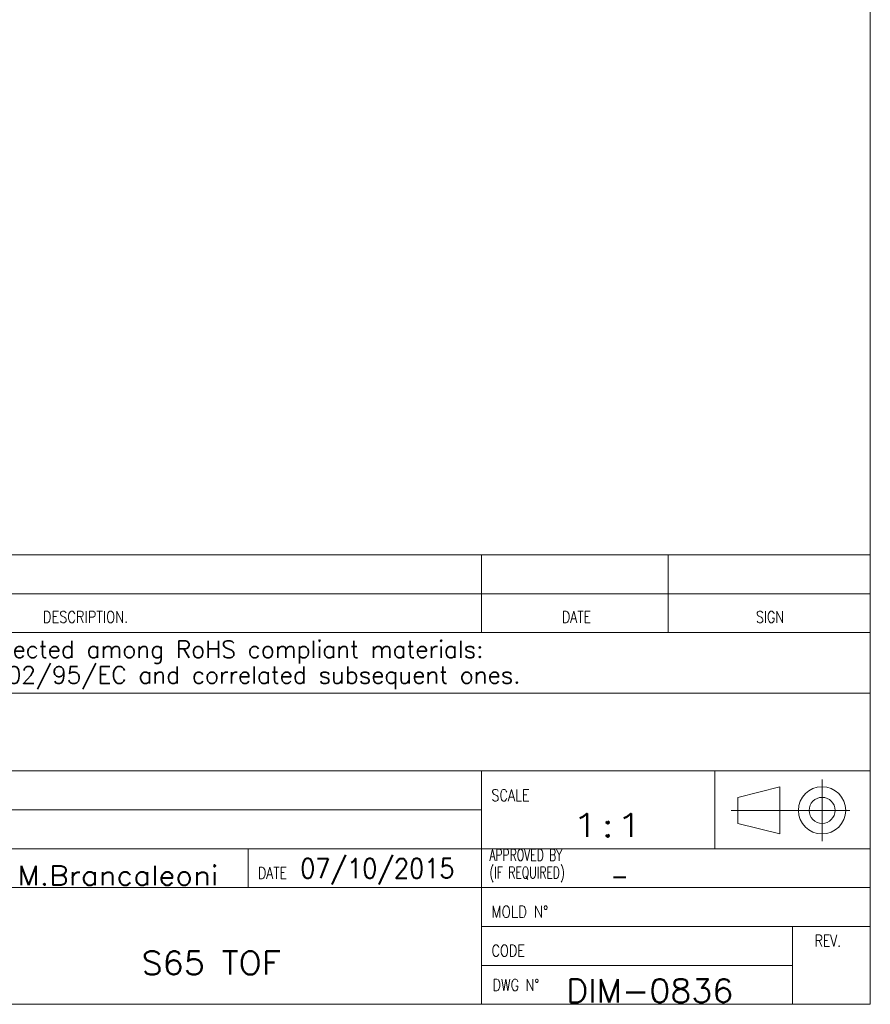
# Model space of a CAD drawing. Header units: millimetres. Extents: x 4 to 415, y 5 to 292.
# Tile 25 of 28: x 306 to 415, y 5 to 132. Entities that reach past the tile are written whole.
import ezdxf

# ---------------------------------------------------------------- set-up
doc = ezdxf.new("R2010")
doc.units = ezdxf.units.MM
doc.layers.add('1', color=7, linetype='Continuous')
doc.layers.add('256', color=7, linetype='Continuous')
doc.styles.add('blockfont', font='simplex.shx')
doc.styles.add('ideas_simplex', font='simplex.shx')

# ---------------------------------------------------------------- blocks, each defined once
blk = doc.blocks.new('TabularNote1')
at = {"layer": '1', "color": 172, "linetype": 'Continuous', "lineweight": 18}
for p, q in [((225.000016, 62.794266), (233.000016, 62.794266)), ((225.000016, 62.794266), (225.000016, 57.794266)), ((233.000016, 62.794266), (233.000016, 57.794266)), ((233.000016, 62.794266), (241.000016, 62.794266)), ((241.000016, 62.794266), (241.000016, 57.794266)), ((241.000016, 62.794266), (265.000016, 62.794266)), ((265.000016, 62.794266), (265.000016, 57.794266)), ((265.000016, 62.794266), (365.000016, 62.794266)), ((365.000016, 62.794266), (365.000016, 57.794266)), ((365.000016, 62.794266), (389.000016, 62.794266)), ((389.000016, 62.794266), (389.000016, 57.794266)), ((389.000016, 62.794266), (415.000016, 62.794266)), ((415.000016, 62.794266), (415.000016, 57.794266)), ((225.000016, 57.794266), (233.000016, 57.794266)), ((233.000016, 57.794266), (241.000016, 57.794266)), ((241.000016, 57.794266), (265.000016, 57.794266)), ((265.000016, 57.794266), (365.000016, 57.794266)), ((365.000016, 57.794266), (389.000016, 57.794266)), ((389.000016, 57.794266), (415.000016, 57.794266))]:
    blk.add_line(p, q, dxfattribs=at)

msp = doc.modelspace()

# ---------------------------------------------------------------- linework, layer by layer
at = {"layer": '256', "color": 3, "linetype": 'Continuous', "lineweight": 18}
for p, q in [((415, 292), (415, 5)), ((225, 52.794), (415, 52.794)), ((265, 45), (365, 45)), ((365, 45), (389, 45)), ((389, 45), (415, 45)), ((295, 20), (415, 20)), ((365, 20), (365, 5)), ((15, 5), (415, 5))]:
    msp.add_line(p, q, dxfattribs=at)
at = {"layer": '256', "color": 4, "linetype": 'Continuous', "lineweight": 18}
for p, q in [((365, 59.794), (365, 52.794)), ((389, 59.794), (389, 52.794)), ((225, 57.794), (415, 57.794)), ((225, 35), (415, 35)), ((365, 20), (365, 35)), ((395, 35), (395, 25)), ((397.959, 31.611), (403.366, 32.975)), ((403.366, 26.902), (403.366, 32.975)), ((408.799, 33.885), (408.799, 25.976)), ((397.959, 28.267), (397.959, 31.611)), ((295, 30), (365, 30)), ((397.098, 29.939), (412.387, 29.939)), ((397.959, 28.267), (403.366, 26.902)), ((295, 25), (415, 25)), ((335, 20), (335, 25)), ((365, 15), (415, 15)), ((405, 15), (405, 5)), ((365, 10), (405, 10))]:
    msp.add_line(p, q, dxfattribs=at)
for radius in [3.037, 1.672]:
    msp.add_circle((408.799, 29.939), radius, dxfattribs=at)

# ---------------------------------------------------------------- block references
at = {"layer": '1', "color": 172, "linetype": 'Continuous', "lineweight": 18}
msp.add_blockref('TabularNote1', (0, 0), dxfattribs=at)

# ---------------------------------------------------------------- texts
at = {"layer": '1', "color": 87, "linetype": 'Continuous', "lineweight": 18, "insert": (376.521, 26.523), "char_height": 3, "attachment_point": 7, "line_spacing_factor": 1.204819, "style": 'ideas_simplex'}
msp.add_mtext('\\W1.4646;1:1', dxfattribs=at)
at = {"layer": '1', "color": 7, "linetype": 'Continuous', "lineweight": 18, "char_height": 2.5, "attachment_point": 7, "line_spacing_factor": 1.204819, "style": 'ideas_simplex'}
for s, insert in [('\\W1.1221;M.Brancaleoni', (305.32, 20.315)), ('\\W0.9076;07/10/2015', (341.696, 20.395)), ('\\W0.8089; -', (380.257, 20.263))]:
    msp.add_mtext(s, dxfattribs=dict(at, insert=insert))
at = {"layer": '1', "color": 23, "linetype": 'Continuous', "lineweight": 18, "char_height": 3, "attachment_point": 7, "line_spacing_factor": 1.204819, "style": 'ideas_simplex'}
for s, insert in [('\\W1.0543;S65 TOF', (321.311, 8.818)), ('\\W1.0517;DIM-0836', (375.893, 5.252))]:
    msp.add_mtext(s, dxfattribs=dict(at, insert=insert))
at = {"layer": '256', "color": 1, "linetype": 'Continuous', "lineweight": 13, "line_spacing_factor": 0.903614, "style": 'blockfont'}
for insert, char_height, attachment_point in [((401.862, 58.36), 2, 8), ((315.88, 58.183), 2, 8), ((377.071, 58.215), 2, 8), ((383.294, 26.544), 4, 8), ((343.296, 20.714), 2.3, 7)]:
    msp.add_mtext('\\W0.9844; ', dxfattribs=dict(at, insert=insert, char_height=char_height, attachment_point=attachment_point))
at = {"layer": '256', "color": 4, "linetype": 'Continuous', "lineweight": 13, "char_height": 1.5, "line_spacing_factor": 0.903614, "style": 'blockfont'}
for s, insert, attachment_point in [('\\W0.8163;DESCRIPTION.', (314.096, 54.058), 8), ('\\W0.7839;DATE', (377.226, 54.058), 8), ('\\W0.7885;SIGN', (402.103, 54.058), 8), ('\\W0.8044;SCALE', (366.287, 31.141), 7), ('\\W0.6756;APPROVED BY\\P(IF REQUIRED)', (366.024, 20.689), 7), ('\\W0.7839;DATE', (336.274, 21.141), 7), ('\\W0.8477;MOLD N%%d', (366.283, 16.141), 7), ('\\W0.8021;CODE', (366.309, 11.141), 7), ('\\W0.7742;REV.', (407.859, 12.424), 7), ('\\W0.8059;DWG N%%d', (366.428, 6.749), 7)]:
    msp.add_mtext(s, dxfattribs=dict(at, insert=insert, attachment_point=attachment_point))
at = {"layer": '256', "color": 3, "linetype": 'Continuous', "lineweight": 13, "char_height": 2.2, "attachment_point": 8, "line_spacing_factor": 0.903614, "style": 'blockfont'}
for s, insert in [('\\W0.9988;All materials employed have to be selected among RoHS compliant materials:', (306.548, 48.818)), ('\\W0.9983;the EC directives to be referred to are 2002/95/EC and correlated subsequent ones.', (305.132, 45.518))]:
    msp.add_mtext(s, dxfattribs=dict(at, insert=insert))
at = {"layer": '256', "color": 1, "linetype": 'Continuous', "lineweight": 18, "insert": (377.801, 20.714), "char_height": 2.3, "attachment_point": 7, "line_spacing_factor": 0.903614, "style": 'blockfont'}
msp.add_mtext('\\W0.9844; ', dxfattribs=at)

doc.saveas('drawing.dxf')
